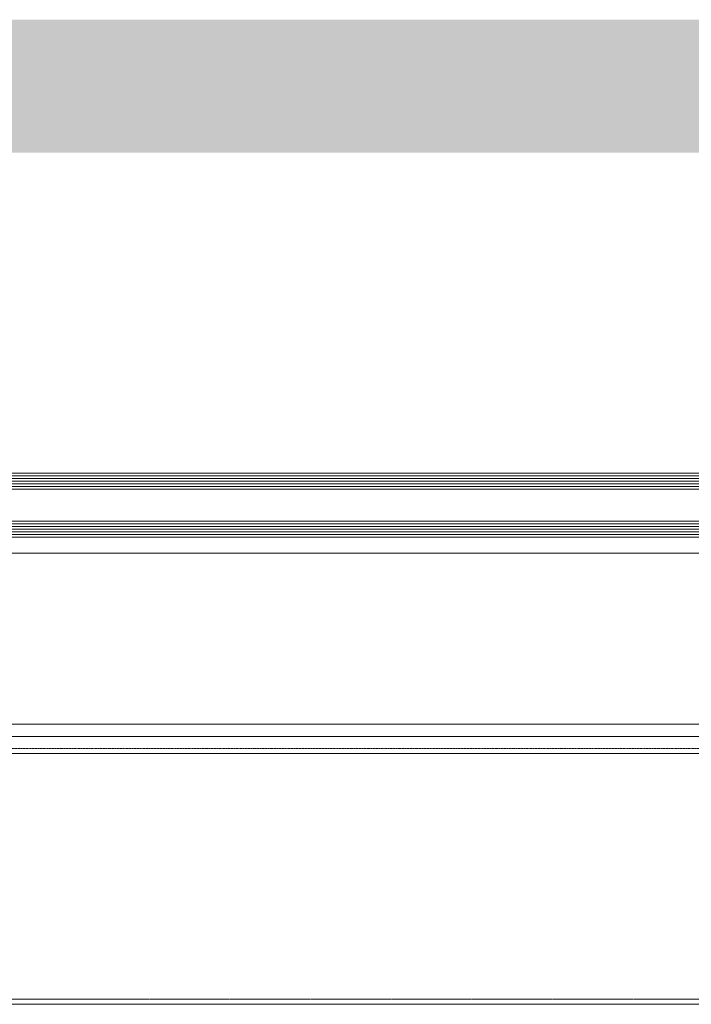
# Model space of a CAD drawing. Header units: millimetres. Extents: x -158258 to 126254, y -16359 to 60195.
# Tile 132 of 173: x -137418 to -137166, y 20779 to 21150. Entities that reach past the tile are written whole.
import ezdxf

# ---------------------------------------------------------------- set-up
doc = ezdxf.new("R2010")
doc.units = ezdxf.units.MM
doc.header["$LTSCALE"] = 0.1
doc.header["$MEASUREMENT"] = 0
doc.linetypes.add('HIDDEN', pattern=[0.375, 0.25, -0.125])
doc.layers.add('3_Hatch', color=8, linetype='Continuous', lineweight=0)
doc.layers.add('4. Glass', color=140, linetype='Continuous', lineweight=15)
doc.layers.add('GUARD RAIL', color=80, linetype='Continuous')

# ---------------------------------------------------------------- blocks, each defined once
blk = doc.blocks.new('*U1022')
at = {"layer": '3_Hatch'}
for p, q in [((29.98959486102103, 199.7765712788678), (1149.999999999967, 199.7765712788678)), ((28.3994199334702, 105.4719347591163), (1149.999999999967, 105.4719347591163)), ((30.02557468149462, 98.96775415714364), (1149.999999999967, 98.96775415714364)), ((29.50582501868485, 94.41162153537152), (1149.999999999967, 94.41162153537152)), ((29.55627525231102, 30.00685215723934), (1149.999999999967, 30.00685215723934))]:
    blk.add_line(p, q, dxfattribs=at)
at = {"layer": '3_Hatch', "linetype": 'HIDDEN', "ltscale": 5}
blk.add_line((29.98959486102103, 197.7849324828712), (1149.999999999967, 197.7849324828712), dxfattribs=at)
at = {"layer": '3_Hatch', "linetype": 'HIDDEN'}
blk.add_line((30.02557381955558, 103.4802959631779), (1149.999999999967, 103.4802959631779), dxfattribs=at)
at = {"layer": '3_Hatch', "color": 203}
for p, q in [((1149.999999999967, 22.99999530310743, 0.002344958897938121), (7.482767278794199, 22.99999526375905)), ((1149.999999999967, 21.99999530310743, 0.002344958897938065), (7.482767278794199, 21.99999526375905)), ((1149.999999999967, 20.99999530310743, 0.002344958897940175), (7.482767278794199, 20.99999526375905)), ((1149.999999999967, 19.99999530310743, 0.002344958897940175), (7.482767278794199, 19.99999526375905)), ((1149.999999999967, 18.99999530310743, 0.002344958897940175), (7.482767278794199, 18.99999526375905)), ((1149.999999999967, 5.000000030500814, 0.002344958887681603), (7.482767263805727, 4.999999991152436)), ((1149.999999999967, 4.000000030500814, 0.002344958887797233), (7.482767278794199, 3.999999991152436)), ((1149.999999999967, 3.000000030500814, 0.002344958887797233), (7.482767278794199, 2.999999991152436)), ((1149.999999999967, 2.000000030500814, 0.002344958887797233), (7.482767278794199, 1.999999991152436)), ((1149.999999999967, 1.000000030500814, 0.002344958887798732), (7.482767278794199, 0.9999999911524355))]:
    blk.add_line(p, q, dxfattribs=at)
at = {"layer": '4. Glass'}
for points in [[(1149.999999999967, 17.99999530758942), (8.482767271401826, 17.99999527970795), (7.482767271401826, 18.99999527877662), (7.482767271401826, 22.99999527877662), (8.48276724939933, 23.99999526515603), (1149.999999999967, 23.99999530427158)], [(1149.999999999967, 3.166496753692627e-08), (8.482767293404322, -7.450580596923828e-09)]]:
    blk.add_lwpolyline(points, dxfattribs=at)
at = {"layer": '4. Glass', "elevation": 0.003052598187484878}
blk.add_lwpolyline([(8.4827672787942, 7.101334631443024e-09), (7.482767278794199, 1.000000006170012), (7.482767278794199, 5.000000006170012), (8.482767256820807, 5.999999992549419), (1149.999999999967, 6.000000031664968)], dxfattribs=at)

msp = doc.modelspace()

# ---------------------------------------------------------------- linework, layer by layer
at = {"layer": 'GUARD RAIL', "linetype": 'Continuous', "transparency": 33554687, "const_width": 50}
msp.add_lwpolyline([(-140893.1637023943, 21124.62492103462), (-128409.9427641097, 21124.62620540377)], dxfattribs=at)

# ---------------------------------------------------------------- block references
at = {"layer": '3_Hatch', "transparency": 33554687, "rotation": 179.9999999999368}
msp.add_blockref('*U1022', (-136413.9469638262, 20978.95285302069), dxfattribs=at)

doc.saveas('drawing.dxf')
